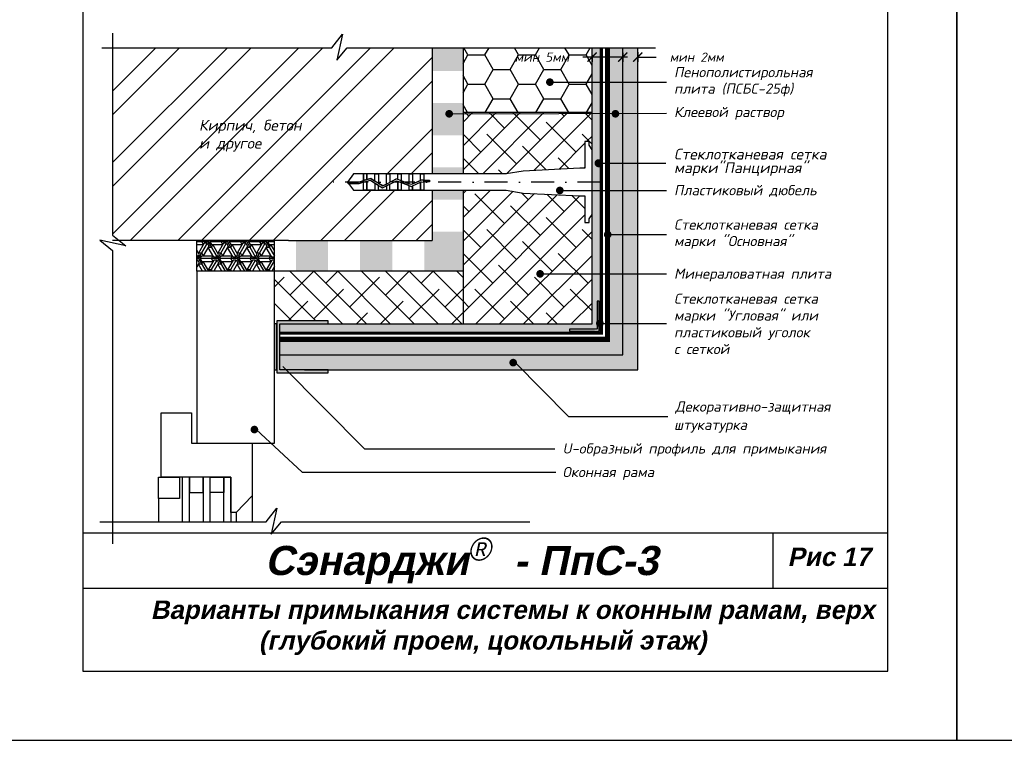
# Model space of a CAD drawing. Header units: inches. Extents: x 47 to 4151, y -1120 to 1902.
# Tile 83 of 93: x 1313 to 1527, y 1283 to 1439. Entities that reach past the tile are written whole.
import ezdxf

# ---------------------------------------------------------------- set-up
doc = ezdxf.new("R2010")
doc.units = ezdxf.units.IN
doc.header["$LTSCALE"] = 10
doc.header["$MEASUREMENT"] = 0
for name, pattern in [('DASHDOT', [1, 0.5, -0.25, 0, -0.25]), ('HIDDEN', [0.375, 0.25, -0.125]), ('HIDDENX2', [0.75, 0.5, -0.25])]:
    doc.linetypes.add(name, pattern=pattern)
doc.layers.add('dim', color=160, linetype='Continuous', lineweight=15)
doc.layers.add('Layer1', color=108, linetype='Continuous', lineweight=30)
for name, color, linetype in [('DUBEL', 142, 'Continuous'), ('hatch', 240, 'Continuous'), ('ndp', 242, 'Continuous'), ('ramka', 248, 'Continuous'), ('wind', 82, 'Continuous')]:
    doc.layers.add(name, color=color, linetype=linetype)
doc.layers.add('list', color=5, linetype='Continuous', plot=False)
doc.styles.add('ndp', font='ARIALBD.TTF', dxfattribs={"oblique": 12})
doc.styles.add('style2', font='romans.shx', dxfattribs={"oblique": 12})
doc.dimstyles.new('1', dxfattribs={"dimtxt": 2, "dimasz": 2, "dimexe": 1, "dimexo": 0.7, "dimgap": 2, "dimtad": 0, "dimtih": 1, "dimtoh": 1, "dimdec": 4, "dimzin": 0, "dimdsep": 46, "dimtxsty": 'style2', "dimblk": 'ARCHTICK', "dimcen": 1.5, "dimdle": 1, "dimadec": 0, "dimazin": 0, "dimtfac": 1, "dimtdec": 4, "dimtofl": 0, "dimtmove": 0, "dimatfit": 2, "dimldrblk": 'DOTSMALL', "dimfxl": 1, "dimtolj": 1, "dimtzin": 0, "dimarcsym": 0})
pattern_1 = [(0, (371.26327, 2235.0254), (0.21875, 0.4375), [0, -0.4375])]

# ---------------------------------------------------------------- blocks, each defined once
blk = doc.blocks.new('_ArchTick')
at = {"layer": 'DUBEL', "color": 0, "const_width": 0.15}
blk.add_lwpolyline([(-0.5, -0.5), (0.5, 0.5)], dxfattribs=at)
blk = doc.blocks.new('*D92')
at = {"layer": 'Defpoints', "color": 0}
for p in [(1437.53, 1432.45), (1444.22, 1433), (1437.53, 1431.34)]:
    blk.add_point(p, dxfattribs=at)
at = {"layer": 'dim', "color": 0, "lineweight": -2}
for p, q in [((1444.22, 1432.3), (1444.22, 1430.34)), ((1437.53, 1431.34), (1435.53, 1431.34)), ((1437.53, 1431.75), (1437.53, 1430.34)), ((1445.22, 1431.34), (1437.53, 1431.34))]:
    blk.add_line(p, q, dxfattribs=at)
at = {"layer": 'dim', "color": 0, "lineweight": -2, "xscale": 2, "yscale": 2, "zscale": 2, "rotation": 180}
blk.add_blockref('_ArchTick', (1437.53, 1431.34), dxfattribs=at)
at = {"layer": 'dim', "color": 0, "lineweight": -2, "xscale": 2, "yscale": 2, "zscale": 2}
blk.add_blockref('_ArchTick', (1444.22, 1431.34), dxfattribs=at)
at = {"layer": 'dim', "color": 0, "insert": (1426.65, 1431.34), "char_height": 2, "attachment_point": 5, "style": 'style2'}
blk.add_mtext('\\A1;{\\fRomanS|b0|i0|c204|p2;мин }5{\\fRomanS|b0|i0|c204|p2;мм}', dxfattribs=at)
blk = doc.blocks.new('_DotSmall')
at = {"layer": 'DUBEL', "color": 0, "const_width": 0.5}
blk.add_lwpolyline([(-0.0625, 0, 1), (0.0625, 0, 1)], format="xyb", close=True, dxfattribs=at)
blk = doc.blocks.new('*D77')
at = {"layer": 'Defpoints', "color": 0}
for p in [(1444.22, 1433), (1447.48, 1433.11), (1447.48, 1431.34)]:
    blk.add_point(p, dxfattribs=at)
at = {"layer": 'dim', "color": 0, "lineweight": -2}
for p, q in [((1444.22, 1432.3), (1444.22, 1430.34)), ((1447.48, 1432.41), (1447.48, 1430.34)), ((1444.22, 1431.34), (1442.22, 1431.34)), ((1447.48, 1431.34), (1451.48, 1431.34))]:
    blk.add_line(p, q, dxfattribs=at)
at = {"layer": 'dim', "color": 0, "lineweight": -2, "xscale": 2, "yscale": 2, "zscale": 2}
blk.add_blockref('_ArchTick', (1444.22, 1431.34), dxfattribs=at)
at = {"layer": 'dim', "color": 0, "lineweight": -2, "xscale": 2, "yscale": 2, "zscale": 2, "rotation": 180}
blk.add_blockref('_ArchTick', (1447.48, 1431.34), dxfattribs=at)
at = {"layer": 'dim', "color": 0, "insert": (1460.3, 1431.34), "char_height": 2, "attachment_point": 5, "style": 'style2'}
blk.add_mtext('\\A1;{\\fRomanS|b0|i0|c204|p2;мин 2мм}', dxfattribs=at)

msp = doc.modelspace()

# ---------------------------------------------------------------- hatches: boundary and pattern name
at = {"layer": 'dim'}
h = msp.add_hatch(color=1, dxfattribs=at)
h.paths.add_polyline_path([(1380.168417, 1374.002184), (1369.018174, 1374.002184), (1369.018174, 1362.713549), (1371.697006, 1362.713549), (1371.037475, 1363.378494), (1369.68312, 1363.378494), (1369.68312, 1373.337239), (1380.168417, 1373.337239)])
h.paths.add_polyline_path([(1380.168417, 1363.378494), (1371.037475, 1363.378494), (1371.697006, 1362.713549), (1380.168417, 1362.713549)])
at = {"layer": 'hatch'}
h = msp.add_hatch(dxfattribs=at)
h.set_pattern_fill('ANSI32', color=256, scale=29.327494, style=0)
h.set_pattern_definition([(45, (371.263, 2235.025), (-7.77663, 7.77663), []), (45, (376.448, 2235.025), (-7.77663, 7.77663), [])])
h.paths.add_polyline_path([(1371.552477, 1391.482037), (1402.791198, 1391.482037), (1402.791198, 1402.427261), (1400.992304, 1402.427261), (1400.257034, 1402.427261), (1397.777999, 1402.427261), (1395.298964, 1402.427261), (1393.5552, 1402.427261), (1391.076166, 1402.427261), (1387.861861, 1402.427261), (1385.666352, 1402.427261), (1384.399382, 1404.185033), (1385.666352, 1405.942806), (1387.861861, 1405.942806), (1391.076166, 1405.942806), (1393.5552, 1405.942806), (1396.034235, 1405.942806), (1398.513269, 1405.942806), (1400.992304, 1405.942806), (1402.791198, 1405.942806), (1402.791198, 1433.377114), (1384.257019, 1433.377114), (1382.018831, 1430.653582), (1383.256979, 1436.316102), (1380.940708, 1433.377114), (1333.258647, 1433.377114), (1333.258647, 1392.626179), (1334.710385, 1391.482037)])
h.paths.add_polyline_path([(1351.642932, 1410.201908), (1368.68081, 1409.952558), (1369.42886, 1413.471857), (1352.390982, 1413.721207)], flags=24)
h.paths.add_polyline_path([(1351.405857, 1413.964089), (1380.230594, 1413.631622), (1381.227994, 1418.324021), (1352.403257, 1418.656488)], flags=24)
h = msp.add_hatch(dxfattribs=at)
h.set_pattern_fill('AR-CONC', color=256, scale=0.293275, style=0)
h.set_pattern_definition([(50, (371.2633, 2235.0254), (2.1035444, -0.1840363), [0.2199562, -2.4195183]), (355, (371.2633, 2235.0254), (-0.406923, 2.205991), [0.175965, -1.9356146]), (100.4514, (371.4386, 2235.01), (1.696623, 2.0219534), [0.186934, -2.056274]), (46.1842, (371.2633, 2235.612), (3.1299506, -0.485426), [0.329934, -3.6292774]), (96.6356, (371.524, 2235.5715), (2.7411315, 2.8568436), [0.280401, -3.084411]), (351.1842, (371.2633, 2235.612), (2.741129, 2.856846), [0.2639474, -2.903422]), (21, (371.5565, 2235.4653), (1.7505788, -1.1807803), [0.2199562, -2.4195183]), (326, (371.5565, 2235.4653), (0.713583, 2.1266834), [0.175965, -1.9356146]), (71.4514, (371.7024, 2235.367), (2.4641624, 0.945901), [0.186934, -2.056274]), (37.5, (371.2633, 2235.0254), (0.0356618, 0.97629425), [0, -1.9121526, 0, -1.9649421, 0, -1.9429465]), (7.5, (371.2633, 2235.0254), (0.771517, 1.1567107), [0, -1.1203103, 0, -1.8681614, 0, -0.7405192]), (327.5, (370.6093, 2235.0254), (1.56556743, -0.0661478), [0, -0.7331874, 0, -2.2875445, 0, -3.0353956]), (317.5, (370.316, 2235.0254), (1.7103389, 0.2935828), [0, -0.9531436, 0, -1.5191642, 0, -2.1555708])])
h.paths.add_polyline_path([(1447.484603, 1433.377114), (1444.224056, 1433.377114), (1444.224056, 1366.639041), (1369.68312, 1366.639041), (1369.68312, 1363.378494), (1380.168417, 1363.378494), (1447.484603, 1363.378494)])
h = msp.add_hatch(dxfattribs=at)
h.set_pattern_fill('DOTS', color=256, scale=7, style=0)
h.set_pattern_definition(pattern_1)
h.paths.add_polyline_path([(1444.224056, 1433.377114), (1440.874957, 1433.377114), (1440.874957, 1369.98814), (1369.68312, 1369.98814), (1369.68312, 1366.639041), (1444.224056, 1366.639041)])
h.paths.add_polyline_path([(1378.250675, 1373.337239), (1369.68312, 1373.337239), (1369.68312, 1371.322533), (1422.814613, 1371.322533), (1439.540564, 1371.322533), (1439.540564, 1388.048484), (1439.540564, 1433.377114), (1437.525858, 1433.377114), (1437.525858, 1395.767213), (1437.525858, 1373.337239)])
h.paths.add_polyline_path([(1432.612396, 1372.18282), (1438.680277, 1372.18282), (1438.680277, 1378.250701), (1439.065083, 1378.250701), (1439.065083, 1371.798014), (1432.612396, 1371.798014)], flags=17)
h = msp.add_hatch(dxfattribs=at)
h.set_pattern_fill('DOTS', color=256, scale=7, style=0)
h.set_pattern_definition(pattern_1)
h.paths.add_polyline_path([(1380.130023, 1391.482037), (1373.143134, 1391.482037), (1373.143134, 1384.783839), (1380.130023, 1384.783839)])
h.paths.add_polyline_path([(1394.103801, 1391.482037), (1387.116912, 1391.482037), (1387.116912, 1384.783839), (1394.103801, 1384.783839)])
h.paths.add_polyline_path([(1409.489396, 1393.386347), (1402.791198, 1393.386347), (1402.791198, 1391.482037), (1401.09069, 1391.482037), (1401.09069, 1384.783839), (1409.489396, 1384.783839)])
h.paths.add_polyline_path([(1409.489396, 1402.427261), (1402.791198, 1402.427261), (1402.791198, 1400.373236), (1409.489396, 1400.373236)])
h.paths.add_polyline_path([(1409.489396, 1407.360125), (1402.791198, 1407.360125), (1402.791198, 1405.942806), (1409.489396, 1405.942806)])
h.paths.add_polyline_path([(1409.489396, 1421.333904), (1402.791198, 1421.333904), (1402.791198, 1414.347015), (1409.489396, 1414.347015)])
h.paths.add_polyline_path([(1409.489396, 1433.377114), (1402.791198, 1433.377114), (1402.791198, 1428.320793), (1409.489396, 1428.320793)])
h = msp.add_hatch(dxfattribs=at)
h.set_pattern_fill('HONEY', color=256, scale=29.327494, style=0)
h.set_pattern_definition([(0, (371.2633, 2235.0254), (5.498905, 3.174794), [3.665937, -7.331874]), (120, (371.2633, 2235.0254), (-5.498905, 3.174794), [3.665937, -7.331874]), (60, (371.2633, 2235.0254), (1e-08, 6.349589), [-7.331874, 3.665937])])
h.paths.add_polyline_path([(1437.525858, 1419.271171), (1437.525858, 1433.377114), (1409.489396, 1433.377114), (1409.489396, 1419.271171)])
h.paths.add_polyline_path([(1419.272522, 1432.852253), (1434.025858, 1432.852253), (1434.025858, 1429.833856), (1419.272522, 1429.833856)], flags=24)
h = msp.add_hatch(dxfattribs=at)
h.set_pattern_fill('ANSI38', color=256, scale=29.327494, style=0)
h.set_pattern_definition([(45, (371.2633, 2235.0254), (-2.592209, 2.592209), []), (135, (371.2633, 2235.0254), (-7.776626, 2.592209), [9.16484, -5.498905])])
h.paths.add_polyline_path([(1409.489396, 1419.271171), (1409.489396, 1405.942806), (1418.837201, 1405.942806), (1422.576333, 1406.580257), (1434.896376, 1407.22317), (1435.968387, 1407.22317), (1435.968387, 1412.987271), (1436.931667, 1412.987271), (1436.931667, 1412.193114), (1437.525858, 1411.209728), (1437.525858, 1419.271171)])
h.paths.add_polyline_path([(1437.525858, 1373.337239), (1437.525858, 1395.767213), (1437.525858, 1397.160338), (1436.931667, 1396.176953), (1436.931667, 1395.382796), (1435.968387, 1395.382796), (1435.968387, 1401.146896), (1434.896376, 1401.146896), (1422.576333, 1401.78981), (1418.837201, 1402.427261), (1409.489396, 1402.427261), (1409.489396, 1384.783839), (1409.489396, 1373.337239)])
h = msp.add_hatch(dxfattribs=at)
h.set_pattern_fill('ESCHER', color=256, scale=3.5, style=0)
h.set_pattern_definition([(60, (371.2633, 2235.0254), (-4.2, -9e-10), [3.85, -0.35]), (180, (371.2633, 2235.0254), (2.1, -3.637307), [3.85, -0.35]), (300, (371.2633, 2235.0254), (4.2, -9e-10), [3.85, -0.35]), (60, (371.6133, 2235.0254), (-4.2, -9e-10), [0.7, -3.5]), (300, (371.6133, 2235.0254), (4.2, -9e-10), [0.7, -3.5]), (60, (371.0883, 2235.3285), (-4.2, -9e-10), [0.7, -3.5]), (180, (371.0883, 2235.3285), (2.1, -3.637307), [0.7, -3.5]), (300, (371.0883, 2234.7223), (4.2, -9e-10), [0.7, -3.5]), (180, (371.0883, 2234.7223), (2.1, -3.637307), [0.7, -3.5]), (60, (369.8633, 2235.0254), (-4.2, -9e-10), [0.7, -3.5]), (300, (369.8633, 2235.0254), (4.2, -9e-10), [0.7, -3.5]), (60, (371.9633, 2233.813), (-4.2, -9e-10), [0.7, -3.5]), (180, (371.9633, 2233.813), (2.1, -3.637307), [0.7, -3.5]), (300, (371.9633, 2236.238), (4.2, -9e-10), [0.7, -3.5]), (180, (371.9633, 2236.238), (2.1, -3.637307), [0.7, -3.5]), (0, (371.9633, 2235.6316), (-2.1, 3.637307), [2.45, -1.75]), (0, (371.9633, 2234.4192), (-2.1, 3.637307), [2.45, -1.75]), (120, (371.4383, 2235.9347), (-4.2, 9e-10), [2.45, -1.75]), (120, (370.3883, 2235.3285), (-4.2, 9e-10), [2.45, -1.75]), (240, (370.3883, 2234.7223), (2.1, -3.637307), [2.45, -1.75]), (240, (371.4383, 2234.116), (2.1, -3.637307), [2.45, -1.75])])
h.paths.add_polyline_path([(1368.467698, 1384.783839), (1368.467698, 1391.482037), (1351.585249, 1391.482037), (1351.585249, 1384.783839), (1360.026474, 1384.783839)])
h = msp.add_hatch(dxfattribs=at)
h.set_pattern_fill('ANSI38', color=256, scale=29.327494, angle=270, style=0)
h.set_pattern_definition([(315, (371.2633, 2235.0254), (2.592209, 2.592209), []), (45, (371.2633, 2235.0254), (2.592209, 7.776626), [9.16484, -5.498905])])
h.paths.add_polyline_path([(1409.489396, 1373.337239), (1409.489396, 1384.783839), (1368.467698, 1384.783839), (1368.467698, 1373.337239), (1369.018174, 1373.337239), (1369.018174, 1374.002184), (1380.168417, 1374.002184), (1380.168417, 1373.337239)])
at = {"layer": 'Layer1'}
h = msp.add_hatch(color=256, dxfattribs=at)
h.paths.add_polyline_path([(1438.066476, 1372.00041, 0.1280229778), (1438.119162, 1371.798014), (1432.612396, 1371.798014), (1432.612396, 1372.18282), (1438.108703, 1372.18282, 0.1142364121)])
h.paths.add_polyline_path([(1439.065083, 1371.798014), (1438.940642, 1371.798014), (1438.861397, 1371.832952, 0.104186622), (1438.896674, 1372.00041, 0.2745093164), (1438.680277, 1372.364861), (1438.680277, 1378.250701), (1439.065083, 1378.250701)])

# ---------------------------------------------------------------- linework, layer by layer
at = {"layer": 'DUBEL', "linetype": 'DASHDOT'}
msp.add_line((1439.368506, 1404.185033), (1380.330087, 1404.185033), dxfattribs=at)
at = {"layer": 'DUBEL', "linetype": 'HIDDEN'}
msp.add_lwpolyline([(1369.68312, 1369.98814, 1.10693, 1.10693, 0), (1369.68312, 1369.98814, 1.10693, 1.10693, 0), (1369.68312, 1369.98814, 1.10693, 1.10693, 0), (1369.68312, 1369.98814, 1.10693, 1.10693, 0), (1369.68312, 1369.98814, 1.10693, 1.10693, 0), (1440.874957, 1369.98814, 1.10693, 1.10693, 0), (1440.874957, 1369.98814, 1.10693, 1.10693, 0), (1440.874957, 1369.98814, 1.10693, 1.10693, 0), (1440.874957, 1369.98814, 1.10693, 1.10693, 0), (1440.874957, 1433.377114, 0, 0, 0)], format="xyseb", dxfattribs=at)
at = {"layer": 'DUBEL'}
msp.add_lwpolyline([(1434.896376, 1401.146896), (1435.968387, 1401.146896), (1435.968387, 1395.382796), (1436.931667, 1395.382796), (1436.931667, 1396.176953), (1437.525858, 1397.160338), (1437.525858, 1411.209728), (1436.931667, 1412.193114), (1436.931667, 1412.987271), (1435.968387, 1412.987271), (1435.968387, 1407.22317), (1434.896376, 1407.22317), (1422.576333, 1406.580257), (1418.837201, 1405.942806), (1400.992304, 1405.942806), (1400.992304, 1404.576512), (1402.209919, 1404.576512), (1402.209919, 1404.203386), (1400.992304, 1404.203386), (1400.992304, 1404.576512), (1400.992304, 1402.427261), (1400.257034, 1402.427261), (1400.257034, 1404.128701), (1400.423668, 1404.203386), (1400.992304, 1404.185033), (1400.992304, 1404.576512), (1400.343875, 1404.576512), (1400.257034, 1404.53759), (1400.257034, 1405.942806), (1400.992304, 1405.942806), (1398.513269, 1405.942806), (1398.513269, 1403.756043), (1400.257034, 1404.53759), (1398.26459, 1403.644586), (1397.777999, 1403.822985), (1397.777999, 1405.942806), (1398.513269, 1405.942806), (1396.034235, 1405.942806), (1396.034235, 1404.462304), (1397.777999, 1403.822985), (1395.298964, 1404.731878), (1395.298964, 1405.942806), (1396.034235, 1405.942806), (1393.5552, 1405.942806), (1393.5552, 1404.185033), (1394.992586, 1404.844206), (1392.81993, 1403.743826), (1392.81993, 1405.942806), (1393.5552, 1405.942806), (1391.076166, 1405.942806), (1391.076166, 1404.185033), (1391.076166, 1403.928448), (1392.024331, 1403.340881), (1392.81993, 1403.743826), (1392.024331, 1403.340881), (1390.340895, 1404.384086), (1390.340895, 1405.942806), (1391.076166, 1405.942806), (1388.597131, 1405.942806), (1388.597131, 1404.728328), (1389.401695, 1404.966097), (1390.340895, 1404.384086), (1389.401695, 1404.966097), (1388.597131, 1404.728328), (1388.597131, 1405.942806), (1387.861861, 1405.942806), (1387.861861, 1404.511037), (1388.597131, 1404.728328), (1387.861861, 1404.511037), (1387.861861, 1405.942806), (1385.666352, 1405.942806), (1384.399382, 1404.185033), (1386.758728, 1404.185033), (1387.861861, 1404.511037), (1387.861861, 1404.185033), (1386.812709, 1403.811907), (1384.668325, 1403.811907), (1384.399382, 1404.185033), (1385.666352, 1402.427261), (1387.861861, 1402.427261), (1387.861861, 1404.121958), (1388.597131, 1404.339249), (1388.597131, 1402.427261), (1388.597131, 1404.185033), (1388.597131, 1404.339249), (1389.347191, 1404.560911), (1390.340895, 1403.945125), (1390.340895, 1402.427261), (1387.861861, 1402.427261), (1391.076166, 1402.427261), (1391.076166, 1403.489487), (1390.340895, 1403.945125), (1392.005942, 1402.913315), (1392.81993, 1403.325574), (1392.81993, 1402.427261), (1391.076166, 1402.427261), (1393.5552, 1402.427261), (1393.5552, 1403.697964), (1392.81993, 1403.325574), (1395.016454, 1404.438042), (1396.034235, 1404.064891), (1396.034235, 1402.427261), (1393.5552, 1402.427261), (1395.298964, 1402.427261), (1395.298964, 1404.185033), (1395.298964, 1404.334464), (1395.298964, 1402.427261), (1397.777999, 1402.427261), (1397.777999, 1403.425572), (1396.034235, 1404.064891), (1398.278673, 1403.242009), (1398.513269, 1403.347154), (1398.513269, 1402.427261), (1398.513269, 1403.347154), (1400.257034, 1404.128701), (1400.257034, 1402.427261), (1397.777999, 1402.427261), (1400.992304, 1402.427261), (1418.837201, 1402.427261), (1422.576333, 1401.78981), (1434.896376, 1401.146896)], close=True, dxfattribs=at)
at = {"layer": 'hatch'}
for points in [[(1333.258647, 1436.573091), (1333.258647, 1392.626179), (1336.197635, 1390.309908), (1330.535115, 1391.548056), (1333.258647, 1389.309868), (1333.258647, 1325.538549)], [(1330.964617, 1433.377114), (1380.940708, 1433.377114), (1383.256979, 1436.316102), (1382.018831, 1430.653582), (1384.257019, 1433.377114), (1451.328692, 1433.377114)], [(1330.483523, 1330.32991), (1366.682222, 1330.32991), (1368.998493, 1333.268898), (1367.760345, 1327.606378), (1369.998533, 1330.32991), (1423.985377, 1330.32991)]]:
    msp.add_lwpolyline(points, dxfattribs=at)
at = {"layer": 'Layer1'}
for p, q in [((1402.791198, 1433.377114), (1402.791198, 1405.942806)), ((1409.489396, 1433.377114), (1409.489396, 1405.942806)), ((1437.525858, 1395.767213), (1437.525858, 1433.377114)), ((1444.224056, 1366.639041), (1444.224056, 1433.377114)), ((1437.525858, 1419.271171), (1409.489396, 1419.271171)), ((1402.791198, 1402.427261), (1402.791198, 1391.482037)), ((1409.489396, 1402.427261), (1409.489396, 1384.783839)), ((1437.525858, 1373.337239), (1437.525858, 1395.767213)), ((1371.552477, 1391.482037), (1333.258647, 1391.482037)), ((1351.585249, 1384.783839), (1351.585249, 1391.482037)), ((1368.467698, 1384.783839), (1368.467698, 1391.482037)), ((1371.552477, 1391.482037), (1402.791198, 1391.482037)), ((1409.489396, 1384.783839), (1368.467698, 1384.783839)), ((1409.489396, 1384.783839), (1409.489396, 1373.337239)), ((1378.250675, 1373.337239), (1437.525858, 1373.337239)), ((1369.68312, 1366.639041), (1444.224056, 1366.639041))]:
    msp.add_line(p, q, dxfattribs=at)
for points in [[(1374.979794, 1363.378494), (1447.484603, 1363.378494), (1447.484603, 1433.377114)], [(1369.68312, 1373.337239), (1380.168417, 1373.337239), (1380.168417, 1374.002184), (1369.018174, 1374.002184), (1369.018174, 1362.713549), (1380.168417, 1362.713549), (1380.168417, 1363.378494), (1369.68312, 1363.378494), (1369.68312, 1373.337239)]]:
    msp.add_lwpolyline(points, dxfattribs=at)
at = {"layer": 'Layer1', "linetype": 'HIDDENX2', "const_width": 0.7}
for points in [[(1439.540564, 1388.048484), (1439.540564, 1433.377114)], [(1422.814613, 1371.322533), (1369.68312, 1371.322533)]]:
    msp.add_lwpolyline(points, dxfattribs=at)
at = {"layer": 'Layer1', "linetype": 'HIDDEN'}
msp.add_lwpolyline([(1439.540564, 1388.048484, 0.707696, 0.707696, 0), (1439.540564, 1371.322533, 0.707696, 0.707696, 0), (1422.814613, 1371.322533, 0.707696, 0.707696, 0)], format="xyseb", dxfattribs=at)
at = {"layer": 'Layer1'}
for points in [[(1439.065083, 1378.250701), (1438.680277, 1378.250701), (1438.680277, 1372.18282), (1432.612396, 1372.18282), (1432.612396, 1371.798014), (1439.065083, 1371.798014)], [(1369.018174, 1373.337239), (1368.467698, 1373.337239), (1368.467698, 1363.378494), (1369.018174, 1363.378494)]]:
    msp.add_lwpolyline(points, close=True, dxfattribs=at)
at = {"layer": 'list'}
for points in [[(1306.846562, 1282.818887), (1516.846562, 1282.818887), (1516.846562, 1572.818887), (1306.846562, 1572.818887)], [(1516.846562, 1282.818887), (1726.846562, 1282.818887), (1726.846562, 1572.818887), (1516.846562, 1572.818887)]]:
    msp.add_lwpolyline(points, close=True, dxfattribs=at)
at = {"layer": 'ndp'}
for p, q in [((1428.369088, 1425.901029), (1453.708018, 1425.901029)), ((1406.883709, 1419.020026), (1453.708018, 1419.184754)), ((1438.962791, 1408.270843), (1453.609148, 1408.270843)), ((1430.529565, 1402.353684), (1453.708018, 1402.353684)), ((1440.944804, 1392.766492), (1453.708018, 1392.766492)), ((1426.229288, 1384.222868), (1453.708018, 1384.222868)), ((1439.431823, 1373.429306), (1453.708018, 1373.429306)), ((1370.337581, 1364.084133), (1388.079197, 1346.196879)), ((1420.797566, 1364.927696), (1432.418458, 1353.200628)), ((1432.418458, 1353.200628), (1453.977177, 1353.200628)), ((1374.500541, 1341.076222), (1364.537326, 1350.374824)), ((1388.079197, 1346.196879), (1429.455409, 1346.196879)), ((1374.500541, 1341.076222), (1429.636038, 1341.076222))]:
    msp.add_line(p, q, dxfattribs=at)
for points, const_width in [([(1427.95399, 1425.901029, 1), (1428.784187, 1425.901029, 1)], 0.830198), ([(1406.053512, 1419.020026, 1), (1406.883709, 1419.020026, 1)], 0.830198), ([(1442.205685, 1419.020026, 1), (1443.035883, 1419.020026, 1)], 0.830198), ([(1438.522879, 1408.270843, 1), (1439.402703, 1408.270843, 1)], 0.879825), ([(1430.114466, 1402.353684, 1), (1430.944664, 1402.353684, 1)], 0.830198), ([(1440.529705, 1392.766492, 1), (1441.359903, 1392.766492, 1)], 0.830198), ([(1425.828556, 1384.222868, 1), (1426.658753, 1384.222868, 1)], 0.830198), ([(1438.810371, 1373.465814, 1), (1439.640568, 1373.465814, 1)], 0.830198), ([(1419.967369, 1364.927696, 1), (1420.797566, 1364.927696, 1)], 0.830198), ([(1363.707128, 1350.374824, 1), (1364.537326, 1350.374824, 1)], 0.830198)]:
    msp.add_lwpolyline(points, format="xyb", close=True, dxfattribs=dict(at, const_width=const_width))
at = {"layer": 'ramka'}
for p, q in [((1501.846562, 1327.818887), (1326.846562, 1327.818887)), ((1476.846562, 1327.818887), (1476.846562, 1315.818887)), ((1501.846562, 1315.818887), (1326.846562, 1315.818887))]:
    msp.add_line(p, q, dxfattribs=at)
msp.add_lwpolyline([(1326.846562, 1297.818887), (1501.846562, 1297.818887), (1501.846562, 1557.818887), (1326.846562, 1557.818887)], close=True, dxfattribs=at)
at = {"layer": 'wind'}
for p, q in [((1349.982534, 1339.991361), (1348.432518, 1339.991361)), ((1348.432518, 1339.991361), (1348.432518, 1330.32991)), ((1349.982534, 1330.32991), (1349.982534, 1339.991361)), ((1354.504759, 1339.991361), (1352.954743, 1339.991361)), ((1352.954743, 1339.991361), (1352.954743, 1330.32991)), ((1354.504759, 1330.32991), (1354.504759, 1339.991361)), ((1357.476968, 1330.32991), (1357.476968, 1339.991361)), ((1357.476968, 1339.991361), (1359.026984, 1339.991361)), ((1359.026984, 1339.991361), (1359.026984, 1330.32991))]:
    msp.add_line(p, q, dxfattribs=at)
at = {"layer": 'wind', "color": 240}
for p, q in [((1363.607155, 1335.992433), (1363.607155, 1330.32991)), ((1343.256846, 1335.41119), (1343.256846, 1330.32991)), ((1360.163744, 1332.320352), (1360.163744, 1330.32991))]:
    msp.add_line(p, q, dxfattribs=at)
at = {"layer": 'wind'}
msp.add_lwpolyline([(1351.585249, 1373.003649), (1351.585249, 1347.435851), (1368.467698, 1347.435851), (1368.467698, 1384.783839), (1368.467698, 1384.783839), (1368.467698, 1384.783839), (1368.467698, 1384.783839), (1368.467698, 1384.783839), (1360.026474, 1384.783839), (1351.585249, 1384.783839), (1351.585249, 1384.783839), (1351.585249, 1373.003649)], dxfattribs=at)
for points in [[(1343.852347, 1354.020787), (1350.437283, 1354.020787), (1350.437283, 1354.020787), (1350.437283, 1347.435851), (1357.022219, 1347.435851), (1363.607155, 1347.435851), (1363.607155, 1335.992433), (1360.163744, 1332.320352), (1359.026984, 1332.320352), (1359.026984, 1339.991361), (1343.852347, 1339.991361)], [(1347.837017, 1339.991361), (1347.837017, 1335.41119), (1343.256846, 1335.41119), (1343.256846, 1339.991361)], [(1352.954743, 1336.694227), (1352.954743, 1339.991361), (1349.982534, 1339.991361), (1349.982534, 1336.694227)], [(1354.504759, 1336.694227), (1354.504759, 1339.991361), (1357.476968, 1339.991361), (1357.476968, 1336.694227)]]:
    msp.add_lwpolyline(points, close=True, dxfattribs=at)

# ---------------------------------------------------------------- texts
at = {"layer": 'ndp', "oblique": 12}
for s, height, style, p in [('Пенополистирольная', 2.21386006, 'style2', (1455.361981, 1426.961634)), ('плита (ПСБС-25ф)', 2.21386006, 'style2', (1455.361981, 1423.377289)), ('Клеевой раствор', 2.21386006, 'style2', (1455.361981, 1418.303752)), ('Кирпич, бетон', 2.34619952, 'style2', (1352.073495, 1415.361989)), ('и другое', 2.3461995, 'style2', (1352.073495, 1411.445849)), ('Стеклотканевая сетка', 2.34619952, 'style2', (1455.361981, 1409.079082)), ('марки"Панцирная" ', 2.34619952, 'style2', (1455.361981, 1406.121847)), ('Пластиковый дюбель', 2.21386006, 'style2', (1455.361981, 1401.303448)), ('Стеклотканевая сетка', 2.21386006, 'style2', (1455.361981, 1393.827097)), ('марки "Основная"', 2.21386006, 'style2', (1455.361981, 1390.242752)), ('Минераловатная плита', 2.21386006, 'style2', (1455.361981, 1383.172632)), ('Стеклотканевая сетка', 2.21386006, 'style2', (1455.361981, 1377.721762)), ('марки "Угловая" или', 2.21386006, 'style2', (1455.361981, 1374.071136)), ('пластиковый уголок', 2.21386006, 'style2', (1455.361981, 1370.420511)), ('с сеткой', 2.2138601, 'style2', (1455.361981, 1366.769885)), ('Декоративно-защитная', 2.21386006, 'style2', (1455.63114, 1354.261232)), ('штукатурка', 2.2138601, 'style2', (1455.361981, 1350.303131)), ('U-образный профиль для примыкания', 2.21386006, 'style2', (1431.109372, 1345.146643)), ('Оконная рама', 2.21386006, 'style2', (1431.109372, 1340.028257)), ('Сэнарджи    - ПпС-3', 6.33260053, 'ndp', (1366.423232, 1318.743224)), ('Рис 17', 4, 'ndp', (1480.049942, 1320.720938)), ('Варианты примыкания системы к оконным рамам, верх', 4, 'ndp', (1341.582751, 1309.202642)), ('(глубокий проем, цокольный этаж)', 4, 'ndp', (1365.050787, 1302.540608))]:
    msp.add_text(s, height=height, dxfattribs=dict(at, style=style)).set_placement(p)
at = {"layer": 'ndp', "insert": (1410.486035, 1326.882309), "char_height": 5, "attachment_point": 1, "style": 'style2'}
msp.add_mtext('{\\fCentury Gothic|b0|i0|c204|p32;®}', dxfattribs=at)

# ---------------------------------------------------------------- dimensions: what is measured, and where the dimension line sits
at = {"layer": 'dim'}
for base, p2, text, picture, middle in [((1437.525858, 1431.343054), (1437.525858, 1432.445831), '{\\fRomanS|b0|i0|c204|p2;мин }5{\\fRomanS|b0|i0|c204|p2;мм}', '*D92', (1426.64919, 1431.343054)), ((1447.484603, 1431.343054), (1447.484603, 1433.10654), '{\\fRomanS|b0|i0|c204|p2;мин 2мм}', '*D77', (1460.304223, 1431.343054))]:
    dim = msp.add_linear_dim(base=base, p1=(1444.224056, 1432.996321), p2=p2, text=text, dimstyle='1', dxfattribs=at)
    dim.commit()
    dim.dimension.update_dxf_attribs({"geometry": picture, "text_midpoint": middle})

doc.saveas('drawing.dxf')
